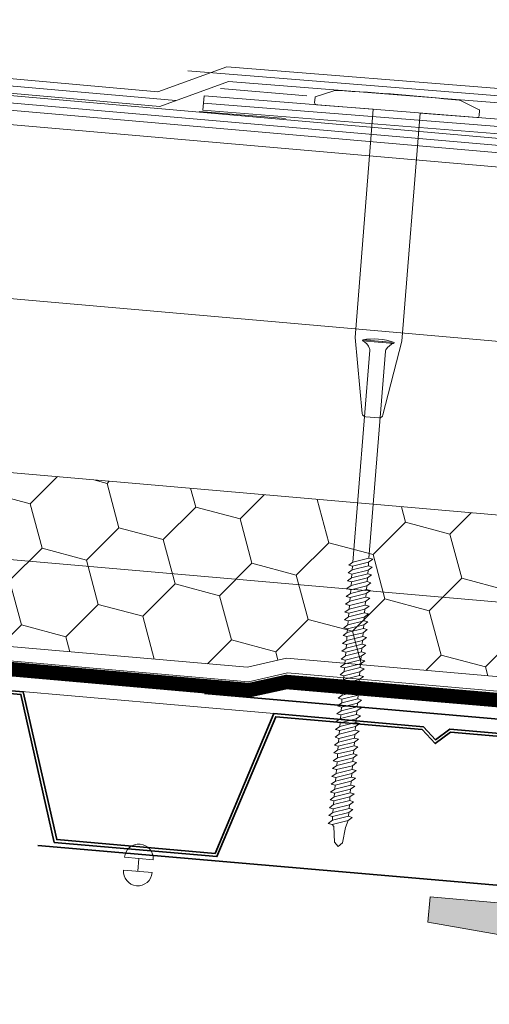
# Model space of a CAD drawing. Header units: millimetres. Extents: x -485339 to 350584, y -1189936 to 0.
# Tile 56 of 256: x -310073 to -309910, y -1058543 to -1058202. Entities that reach past the tile are written whole.
import ezdxf

# ---------------------------------------------------------------- set-up
doc = ezdxf.new("R2010")
doc.units = ezdxf.units.MM
doc.header["$LTSCALE"] = 10
doc.linetypes.add('DASHED', pattern=[19.05, 12.7, -6.35])
doc.linetypes.add('ČÁRKOVANÁ', pattern=[19.05, 12.7, -6.35])
for name, color, linetype, lineweight in [('N_klemp', 220, 'Continuous', 35), ('N_čáry_obrys', 10, 'Continuous', 35), ('N_čáry_plné', 10, 'Continuous', 18), ('N_čáry_pod', 10, 'ČÁRKOVANÁ', 18), ('N_šrary', 10, 'Continuous', 18), ('St_čáry_plné', 250, 'Continuous', 18), ('St_šrafy', 250, 'Continuous', 18)]:
    doc.layers.add(name, color=color, linetype=linetype, lineweight=lineweight)
doc.linetypes.add('IZOLACE', pattern='A,0.0001,-0.1,[134,ltypeshp.shx,S=0.1,R=0,X=-0.1,Y=0],-0.2,[134,ltypeshp.shx,S=0.1,R=180,X=0.1,Y=0],-0.1', length=0.4001)
doc.linetypes.add('LEPENÍ', pattern='A,3.81,[130,LTYPESHP.SHX,S=6.35,R=0,X=0,Y=0],3.81', length=7.62)
doc.linetypes.add('PVC', pattern='A,0,-0.0001,[6,atelier.SHX,S=0.01,R=0,X=0,Y=0],-0.08,[133,LTYPESHP.SHX,S=0.01,R=0,X=-0.01,Y=0],-0.07', length=0.1501)
doc.linetypes.add('TEXTILIE', pattern='A,0,-0.004,[131,LTYPESHP.SHX,S=0.004,R=0,X=-0.004,Y=0],-0.008,[131,LTYPESHP.SHX,S=0.004,R=180,X=0.004,Y=0],-0.004', length=0.016)

# ---------------------------------------------------------------- blocks, each defined once
blk = doc.blocks.new('sss')
at = {"layer": 'N_čáry_plné'}
for p, q in [((-16.66, 191.63), (-21.27, 189.79)), ((-21.33, 188.26), (-21.33, 189.7)), ((-6.33, 187.76), (-20.83, 187.76)), ((-6.33, 187.76), (-6.32, 129.47, 0)), ((5.67, 187.76), (5.66, 129.42, 0)), ((20.17, 187.76), (5.67, 187.76)), ((-2.97, 110.31, 0), (-6.32, 129.47)), ((-4.33, 128.98, 0), (-4.33, 128.73, 0)), ((-4.33, 128.98, 0), (3.67, 128.98, 0)), ((-4.33, 128.73, 0), (-4.08, 128.73, 0)), ((-4.33, 128.73, 0), (3.67, 128.73, 0)), ((1.67, 128.98, 0), (-2.33, 128.98, 0)), ((2.32, 110.31, 0), (5.66, 129.42)), ((3.67, 128.98, 0), (3.67, 128.73, 0)), ((-2.33, 72.33, 0), (-2.33, 126.54, 0)), ((1.67, 73.67, 0), (1.67, 126.54, 0)), ((-1.99, 109.48, 0), (1.33, 109.48, 0)), ((-2.33, 72.33, 0), (1.67, 73.67, 0)), ((1.67, 74.61, 0), (1.67, 73.67, 0)), ((1.67, 73.67, 0), (2.67, 73.47, 0)), ((1.67, 72.61, 0), (2.67, 73.47, 0)), ((-3.33, 71.47, 0), (-2.33, 72.33, 0)), ((-3.33, 71.47, 0), (-2.33, 71.28, 0)), ((-3.33, 69.47, 0), (-2.33, 70.33, 0)), ((-2.33, 71.28, 0), (1.67, 72.61, 0)), ((-2.33, 70.33, 0), (1.67, 71.67, 0)), ((-2.33, 71.28, 0), (-2.33, 70.33, 0)), ((-2.33, 69.28, 0), (1.67, 70.61, 0)), ((1.67, 72.61, 0), (1.67, 71.67, 0)), ((1.67, 71.67, 0), (2.67, 71.47, 0)), ((1.67, 70.61, 0), (2.67, 71.47, 0)), ((1.67, 70.61, 0), (1.67, 69.67, 0)), ((-3.33, 69.47, 0), (-2.33, 69.28, 0)), ((-3.33, 67.47, 0), (-2.33, 68.33, 0)), ((-2.33, 68.33, 0), (1.67, 69.67, 0)), ((-2.33, 69.28, 0), (-2.33, 68.33, 0)), ((-2.33, 67.28, 0), (1.67, 68.61, 0)), ((1.67, 69.67, 0), (2.67, 69.47, 0)), ((1.67, 68.61, 0), (2.67, 69.47, 0)), ((1.67, 68.61, 0), (1.67, 67.67, 0)), ((-3.33, 67.47, 0), (-2.33, 67.28, 0)), ((-3.33, 65.47, 0), (-2.33, 66.33, 0)), ((-3.33, 65.47, 0), (-2.33, 65.28, 0)), ((-2.33, 66.33, 0), (1.67, 67.67, 0)), ((-2.33, 67.28, 0), (-2.33, 66.33, 0)), ((-2.33, 65.28, 0), (1.67, 66.61, 0)), ((-2.33, 64.33, 0), (1.67, 65.67, 0)), ((-2.33, 65.28, 0), (-2.33, 64.33, 0)), ((1.67, 67.67, 0), (2.67, 67.47, 0)), ((1.67, 66.61, 0), (2.67, 67.47, 0)), ((1.67, 66.61, 0), (1.67, 65.67, 0)), ((1.67, 65.67, 0), (2.67, 65.47, 0)), ((1.67, 64.61, 0), (2.67, 65.47, 0)), ((-3.33, 63.47, 0), (-2.33, 64.33, 0)), ((-3.33, 63.47, 0), (-2.33, 63.28, 0)), ((-2.33, 63.28, 0), (1.67, 64.61, 0)), ((-2.33, 62.33, 0), (1.67, 63.67, 0)), ((-2.33, 63.28, 0), (-2.33, 62.33, 0)), ((1.67, 64.61, 0), (1.67, 63.67, 0)), ((1.67, 63.67, 0), (2.67, 63.47, 0)), ((1.67, 62.61, 0), (2.67, 63.47, 0)), ((-3.33, 61.47, 0), (-2.33, 62.33, 0)), ((-3.33, 61.47, 0), (-2.33, 61.28, 0)), ((-3.33, 59.47, 0), (-2.33, 60.33, 0)), ((-2.33, 61.28, 0), (1.67, 62.61, 0)), ((-2.33, 60.33, 0), (1.67, 61.67, 0)), ((-2.33, 61.28, 0), (-2.33, 60.33, 0)), ((-2.33, 59.28, 0), (1.67, 60.61, 0)), ((1.67, 62.61, 0), (1.67, 61.67, 0)), ((1.67, 61.67, 0), (2.67, 61.47, 0)), ((1.67, 60.61, 0), (2.67, 61.47, 0)), ((1.67, 60.61, 0), (1.67, 59.67, 0)), ((-3.33, 59.47, 0), (-2.33, 59.28, 0)), ((-3.33, 57.47, 0), (-2.33, 58.33, 0)), ((-2.33, 58.33, 0), (1.67, 59.67, 0)), ((-2.33, 59.28, 0), (-2.33, 58.33, 0)), ((-2.33, 57.28, 0), (1.67, 58.61, 0)), ((1.67, 59.67, 0), (2.67, 59.47, 0)), ((1.67, 58.61, 0), (2.67, 59.47, 0)), ((1.67, 58.61, 0), (1.67, 57.67, 0)), ((-3.33, 57.47, 0), (-2.33, 57.28, 0)), ((-3.33, 55.47, 0), (-2.33, 56.33, 0)), ((-3.33, 55.47, 0), (-2.33, 55.28, 0)), ((-2.33, 56.33, 0), (1.67, 57.67, 0)), ((-2.33, 57.28, 0), (-2.33, 56.33, 0)), ((-2.33, 55.28, 0), (1.67, 56.61, 0)), ((-2.33, 54.33, 0), (1.67, 55.67, 0)), ((-2.33, 55.28, 0), (-2.33, 54.33, 0)), ((1.67, 57.67, 0), (2.67, 57.47, 0)), ((1.67, 56.61, 0), (2.67, 57.47, 0)), ((1.67, 56.61, 0), (1.67, 55.67, 0)), ((1.67, 55.67, 0), (2.67, 55.47, 0)), ((1.67, 54.61, 0), (2.67, 55.47, 0)), ((-3.33, 53.47, 0), (-2.33, 54.33, 0)), ((-3.33, 53.47, 0), (-2.33, 53.28, 0)), ((-2.33, 53.28, 0), (1.67, 54.61, 0)), ((-2.33, 52.33, 0), (1.67, 53.67, 0)), ((-2.33, 53.28, 0), (-2.33, 52.33, 0)), ((1.67, 54.61, 0), (1.67, 53.67, 0)), ((1.67, 53.67, 0), (2.67, 53.47, 0)), ((1.67, 52.61, 0), (2.67, 53.47, 0)), ((-3.33, 51.47, 0), (-2.33, 52.33, 0)), ((-3.33, 51.47, 0), (-2.33, 51.28, 0)), ((-3.33, 49.47, 0), (-2.33, 50.33, 0)), ((-2.33, 51.28, 0), (1.67, 52.61, 0)), ((-2.33, 50.33, 0), (1.67, 51.67, 0)), ((-2.33, 51.28, 0), (-2.33, 50.33, 0)), ((-2.33, 49.28, 0), (1.67, 50.61, 0)), ((1.67, 52.61, 0), (1.67, 51.67, 0)), ((1.67, 51.67, 0), (2.67, 51.47, 0)), ((1.67, 50.61, 0), (2.67, 51.47, 0)), ((1.67, 50.61, 0), (1.67, 49.67, 0)), ((-3.33, 49.47, 0), (-2.33, 49.28, 0)), ((-3.33, 47.47, 0), (-2.33, 48.33, 0)), ((-2.33, 48.33, 0), (1.67, 49.67, 0)), ((-2.33, 49.28, 0), (-2.33, 48.33, 0)), ((-2.33, 47.28, 0), (1.67, 48.61, 0)), ((1.67, 49.67, 0), (2.67, 49.47, 0)), ((1.67, 48.61, 0), (2.67, 49.47, 0)), ((1.67, 48.61, 0), (1.67, 47.67, 0)), ((-3.33, 47.47, 0), (-2.33, 47.28, 0)), ((-3.33, 45.47, 0), (-2.33, 46.33, 0)), ((-3.33, 45.47, 0), (-2.33, 45.28, 0)), ((-2.33, 46.33, 0), (1.67, 47.67, 0)), ((-2.33, 47.28, 0), (-2.33, 46.33, 0)), ((-2.33, 45.28, 0), (1.67, 46.61, 0)), ((-2.33, 44.33, 0), (1.67, 45.67, 0)), ((-2.33, 45.28, 0), (-2.33, 44.33, 0)), ((1.67, 47.67, 0), (2.67, 47.47, 0)), ((1.67, 46.61, 0), (2.67, 47.47, 0)), ((1.67, 46.61, 0), (1.67, 45.67, 0)), ((1.67, 45.67, 0), (2.67, 45.47, 0)), ((1.67, 44.61, 0), (2.67, 45.47, 0)), ((-3.33, 43.47, 0), (-2.33, 44.33, 0)), ((-3.33, 43.47, 0), (-2.33, 43.28, 0)), ((-2.33, 43.28, 0), (1.67, 44.61, 0)), ((-2.33, 42.33, 0), (1.67, 43.67, 0)), ((-2.33, 43.28, 0), (-2.33, 42.33, 0)), ((1.67, 44.61, 0), (1.67, 43.67, 0)), ((1.67, 43.67, 0), (2.67, 43.47, 0)), ((1.67, 42.61, 0), (2.67, 43.47, 0)), ((-3.33, 41.47, 0), (-2.33, 42.33, 0)), ((-3.33, 41.47, 0), (-2.33, 41.28, 0)), ((-3.33, 39.47, 0), (-2.33, 40.33, 0)), ((-2.33, 41.28, 0), (1.67, 42.61, 0)), ((-2.33, 40.33, 0), (1.67, 41.67, 0)), ((-2.33, 41.28, 0), (-2.33, 40.33, 0)), ((-2.33, 39.28, 0), (1.67, 40.61, 0)), ((1.67, 42.61, 0), (1.67, 41.67, 0)), ((1.67, 41.67, 0), (2.67, 41.47, 0)), ((1.67, 40.61, 0), (2.67, 41.47, 0)), ((1.67, 40.61, 0), (1.67, 39.67, 0)), ((-3.33, 39.47, 0), (-2.33, 39.28, 0)), ((-3.33, 37.47, 0), (-2.33, 38.33, 0)), ((-2.33, 38.33, 0), (1.67, 39.67, 0)), ((-2.33, 39.28, 0), (-2.33, 38.33, 0)), ((-2.33, 37.28, 0), (1.67, 38.61, 0)), ((-2.33, 36.33, 0), (1.67, 37.67, 0)), ((1.67, 39.67, 0), (2.67, 39.47, 0)), ((1.67, 38.61, 0), (2.67, 39.47, 0)), ((1.67, 38.61, 0), (1.67, 37.67, 0)), ((1.67, 37.67, 0), (2.67, 37.47, 0)), ((-3.33, 37.47, 0), (-2.33, 37.28, 0)), ((-3.33, 35.47, 0), (-2.33, 36.33, 0)), ((-3.33, 35.47, 0), (-2.33, 35.28, 0)), ((-2.33, 37.28, 0), (-2.33, 36.33, 0)), ((-2.33, 35.28, 0), (1.67, 36.61, 0)), ((-2.33, 34.33, 0), (1.67, 35.67, 0)), ((-2.33, 35.28, 0), (-2.33, 34.33, 0)), ((1.67, 36.61, 0), (2.67, 37.47, 0)), ((1.67, 36.61, 0), (1.67, 35.67, 0)), ((1.67, 35.67, 0), (2.67, 35.47, 0)), ((1.67, 34.61, 0), (2.67, 35.47, 0)), ((-3.33, 33.47, 0), (-2.33, 34.33, 0)), ((-3.33, 33.47, 0), (-2.33, 33.28, 0)), ((-2.33, 33.28, 0), (1.67, 34.61, 0)), ((-2.33, 32.33, 0), (1.67, 33.67, 0)), ((-2.33, 33.28, 0), (-2.33, 32.33, 0)), ((1.67, 34.61, 0), (1.67, 33.67, 0)), ((1.67, 33.67, 0), (2.67, 33.47, 0)), ((1.67, 32.61, 0), (2.67, 33.47, 0)), ((-3.33, 31.47, 0), (-2.33, 32.33, 0)), ((-3.33, 31.47, 0), (-2.33, 31.28, 0)), ((-3.33, 29.47, 0), (-2.33, 30.33, 0)), ((-2.33, 31.28, 0), (1.67, 32.61, 0)), ((-2.33, 30.33, 0), (1.67, 31.67, 0)), ((-2.33, 31.28, 0), (-2.33, 30.33, 0)), ((-2.33, 29.28, 0), (1.67, 30.61, 0)), ((1.67, 32.61, 0), (1.67, 31.67, 0)), ((1.67, 31.67, 0), (2.67, 31.47, 0)), ((1.67, 30.61, 0), (2.67, 31.47, 0)), ((1.67, 30.61, 0), (1.67, 29.67, 0)), ((-3.33, 29.47, 0), (-2.33, 29.28, 0)), ((-3.33, 27.47, 0), (-2.33, 28.33, 0)), ((-2.33, 28.33, 0), (1.67, 29.67, 0)), ((-2.33, 29.28, 0), (-2.33, 28.33, 0)), ((-2.33, 27.28, 0), (1.67, 28.61, 0)), ((-2.33, 26.33, 0), (1.67, 27.67, 0)), ((1.67, 29.67, 0), (2.67, 29.47, 0)), ((1.67, 28.61, 0), (2.67, 29.47, 0)), ((1.67, 28.61, 0), (1.67, 27.67, 0)), ((1.67, 27.67, 0), (2.67, 27.47, 0)), ((-3.33, 27.47, 0), (-2.33, 27.28, 0)), ((-3.33, 25.47, 0), (-2.33, 26.33, 0)), ((-3.33, 25.47, 0), (-2.33, 25.28, 0)), ((-2.33, 27.28, 0), (-2.33, 26.33, 0)), ((-2.33, 25.28, 0), (1.67, 26.61, 0)), ((-2.33, 24.33, 0), (1.67, 25.67, 0)), ((-2.33, 25.28, 0), (-2.33, 24.33, 0)), ((1.67, 26.61, 0), (2.67, 27.47, 0)), ((1.67, 26.61, 0), (1.67, 25.67, 0)), ((1.67, 25.67, 0), (2.67, 25.47, 0)), ((1.67, 24.61, 0), (2.67, 25.47, 0)), ((-3.33, 23.47, 0), (-2.33, 24.33, 0)), ((-3.33, 23.47, 0), (-2.33, 23.28, 0)), ((-2.33, 23.28, 0), (1.67, 24.61, 0)), ((-2.33, 22.33, 0), (1.67, 23.67, 0)), ((-2.33, 23.28, 0), (-2.33, 22.33, 0)), ((-2.33, 21.28, 0), (1.67, 22.61, 0)), ((1.67, 24.61, 0), (1.67, 23.67, 0)), ((1.67, 23.67, 0), (2.67, 23.47, 0)), ((1.67, 22.61, 0), (2.67, 23.47, 0)), ((1.67, 22.61, 0), (1.67, 21.67, 0)), ((-3.33, 21.47, 0), (-2.33, 22.33, 0)), ((-3.33, 21.47, 0), (-2.33, 21.28, 0)), ((-3.33, 19.47, 0), (-2.33, 20.33, 0)), ((-2.33, 20.33, 0), (1.67, 21.67, 0)), ((-2.33, 21.28, 0), (-2.33, 20.33, 0)), ((-2.33, 19.28, 0), (1.67, 20.61, 0)), ((1.67, 21.67, 0), (2.67, 21.47, 0)), ((1.67, 20.61, 0), (2.67, 21.47, 0)), ((1.67, 20.61, 0), (1.67, 19.67, 0)), ((-3.33, 19.47, 0), (-2.33, 19.28, 0)), ((-3.33, 17.47, 0), (-2.33, 18.33, 0)), ((-2.33, 18.33, 0), (1.67, 19.67, 0)), ((-2.33, 19.28, 0), (-2.33, 18.33, 0)), ((-2.33, 17.28, 0), (1.67, 18.61, 0)), ((-2.33, 16.33, 0), (1.67, 17.67, 0)), ((1.67, 19.67, 0), (2.67, 19.47, 0)), ((1.67, 18.61, 0), (2.67, 19.47, 0)), ((1.67, 18.61, 0), (1.67, 17.67, 0)), ((1.67, 17.67, 0), (2.67, 17.47, 0)), ((-3.33, 17.47, 0), (-2.33, 17.28, 0)), ((-3.33, 15.47, 0), (-2.33, 16.33, 0)), ((-3.33, 15.47, 0), (-2.33, 15.28, 0)), ((-2.33, 17.28, 0), (-2.33, 16.33, 0)), ((-2.33, 15.28, 0), (1.67, 16.61, 0)), ((-2.33, 14.33, 0), (1.67, 15.67, 0)), ((-2.33, 15.28, 0), (-2.33, 14.33, 0)), ((1.67, 16.61, 0), (2.67, 17.47, 0)), ((1.67, 16.61, 0), (1.67, 15.67, 0)), ((1.67, 15.67, 0), (2.67, 15.47, 0)), ((1.67, 14.61, 0), (2.67, 15.47, 0)), ((-3.33, 13.47, 0), (-2.33, 14.33, 0)), ((-3.33, 13.47, 0), (-2.33, 13.28, 0)), ((-2.33, 13.28, 0), (1.67, 14.61, 0)), ((-2.33, 12.33, 0), (1.67, 13.67, 0)), ((-2.33, 13.28, 0), (-2.33, 12.33, 0)), ((-2.33, 11.28, 0), (1.67, 12.61, 0)), ((1.67, 14.61, 0), (1.67, 13.67, 0)), ((1.67, 13.67, 0), (2.67, 13.47, 0)), ((1.67, 12.61, 0), (2.67, 13.47, 0)), ((1.67, 12.61, 0), (1.67, 11.67, 0)), ((-3.33, 11.47, 0), (-2.33, 12.33, 0)), ((-3.33, 11.47, 0), (-2.33, 11.28, 0)), ((-3.33, 9.47, 0), (-2.33, 10.33, 0)), ((-2.33, 10.33, 0), (1.67, 11.67, 0)), ((-2.33, 11.28, 0), (-2.33, 10.33, 0)), ((-2.33, 9.28, 0), (1.67, 10.61, 0)), ((1.67, 11.67, 0), (2.67, 11.47, 0)), ((1.67, 10.61, 0), (2.67, 11.47, 0)), ((1.67, 10.61, 0), (1.67, 9.67, 0)), ((-3.33, 9.47, 0), (-2.33, 9.28, 0)), ((-3.33, 7.47, 0), (-2.33, 8.33, 0)), ((-2.33, 8.33, 0), (1.67, 9.67, 0)), ((-2.33, 9.28, 0), (-2.33, 8.33, 0)), ((-2.33, 7.28, 0), (1.67, 8.61, 0)), ((-2.33, 6.33, 0), (1.67, 7.67, 0)), ((1.67, 9.67, 0), (2.67, 9.47, 0)), ((1.67, 8.61, 0), (2.67, 9.47, 0)), ((1.67, 8.61, 0), (1.67, 7.67, 0)), ((1.67, 7.67, 0), (2.67, 7.47, 0)), ((-3.33, 7.47, 0), (-2.33, 7.28, 0)), ((-3.33, 5.47, 0), (-2.33, 6.33, 0)), ((-3.33, 5.47, 0), (-2.33, 5.28, 0)), ((-2.33, 7.28, 0), (-2.33, 6.33, 0)), ((-2.33, 5.28, 0), (1.67, 6.61, 0)), ((-1.83, 4.78, 0), (-2.33, 5.28, 0)), ((1.17, 4.78, 0), (1.67, 6.61, 0)), ((1.67, 6.61, 0), (2.67, 7.47, 0)), ((-1.83, 4.78, 0), (-1.33, 0.78, 0)), ((1.17, 4.78, 0), (0.67, 0.78, 0)), ((-1.33, 0.78, 0), (-0.33, -0.22, 0)), ((0.67, 0.78, 0), (-0.33, -0.22, 0))]:
    blk.add_line(p, q, dxfattribs=at)
at = {"layer": 'N_čáry_plné', "linetype": 'Continuous', "lineweight": 0}
for p, q in [((16, 191.63), (20.61, 189.79)), ((20.67, 188.26), (20.67, 189.7))]:
    blk.add_line(p, q, dxfattribs=at)
at = {"layer": 'N_čáry_plné'}
for centre, radius, start, end in [((-15.92, 189.78), 2, 91.7508, 111.8014), ((-0.33, -320.11), 512.13, 88.2492, 91.7508), ((-21.23, 189.7), 0.1, 111.8014, 180), ((-20.83, 188.26), 0.5, 180, 270), ((-0.33, 113.23, 0), 16.25, 75.75, 104.25), ((-5.52, 125.54, 0), 3.41, 24.4705, 69.4691), ((4.87, 125.54, 0), 3.41, 110.5309, 155.5295), ((-3.33, 126.54, 0), 1, 0, 24.4705), ((2.67, 126.54, 0), 1, 155.5295, 180), ((-1.99, 110.48, 0), 1, 189.9262, 270), ((1.33, 110.48, 0), 1, 270, 350.0738)]:
    blk.add_arc(centre, radius, start, end, dxfattribs=at)
at = {"layer": 'N_čáry_plné', "linetype": 'Continuous', "lineweight": 0}
for centre, radius, start, end in [((15.25, 189.78), 2, 68.1986, 88.2492), ((20.17, 188.26), 0.5, 270, 0), ((20.57, 189.7), 0.1, 0, 68.1986)]:
    blk.add_arc(centre, radius, start, end, dxfattribs=at)

msp = doc.modelspace()

# ---------------------------------------------------------------- hatches: boundary and pattern name
at = {"layer": 'N_šrary', "lineweight": 0}
h = msp.add_hatch(dxfattribs=at)
h.set_pattern_fill('HONEY', color=253, scale=5, angle=350, style=0)
h.set_pattern_definition([(345, (-313583.206, -1055506.693), (26.559393, 7.116568), [15.875, -31.75]), (105, (-313583.206, -1055506.693), (-19.442825, 19.442825), [15.875, -31.75]), (45, (-313583.206, -1055506.693), (7.116568, 26.559393), [-31.75, 15.875])])
h.paths.add_polyline_path([(-310303.33, -1058369.11), (-309785.94, -1058414.38), (-309796.01, -1058383.39), (-310303.33, -1058338.99)])
h.paths.add_polyline_path([(-310303.33, -1058399.22), (-309993.93, -1058426.3), (-309980.45, -1058423.16), (-309777.32, -1058440.94), (-309785.94, -1058414.38), (-310303.33, -1058369.11)])
at = {"layer": 'St_šrafy'}
h = msp.add_hatch(color=253, dxfattribs=at)
h.dxf.hatch_style = 1
h.paths.add_polyline_path([(-309869.28, -1058511.19), (-309822.19, -1058515.31), (-309822.96, -1058524.1), (-309870.41, -1058524.05), (-309883.59, -1058674.66), (-309885.59, -1058697.57), (-309838.85, -1058705.77), (-309839.62, -1058714.55), (-309948.2, -1058705.05), (-309947.43, -1058696.27), (-309899.98, -1058696.31), (-309897.98, -1058673.4), (-309884.8, -1058522.79), (-309931.54, -1058514.6), (-309930.77, -1058505.81), (-309883.67, -1058509.93)])

# ---------------------------------------------------------------- linework, layer by layer
at = {"layer": 'N_klemp', "ltscale": 2}
msp.add_lwpolyline([(-310066.4, -1058488.04), (-309763.76, -1058514.2), (-309782.86, -1058455.17), (-310008.81, -1058435.34)], dxfattribs=at)
at = {"layer": 'N_čáry_obrys', "linetype": 'Continuous'}
for points in [[(-309805.85, -1058508.21), (-309860.64, -1058503.42), (-309872.22, -1058452.21), (-309923.95, -1058447.69), (-309928.86, -1058451.39), (-309933.05, -1058446.89), (-309984.79, -1058442.36), (-310005.09, -1058490.78), (-310059.88, -1058485.99), (-310071.46, -1058434.78), (-310123.19, -1058430.26), (-310128.1, -1058433.96), (-310132.29, -1058429.46), (-310184.03, -1058424.93), (-310204.32, -1058473.35), (-310259.12, -1058468.55), (-310270.7, -1058417.35), (-310301.86, -1058414.62)], [(-309805.93, -1058509.21), (-309861.45, -1058504.35), (-309873.03, -1058453.15), (-309923.66, -1058448.72), (-309928.98, -1058452.74), (-309933.52, -1058447.85), (-309984.15, -1058443.42), (-310004.45, -1058491.84), (-310060.69, -1058486.92), (-310072.27, -1058435.71), (-310122.9, -1058431.28), (-310128.22, -1058435.31), (-310132.76, -1058430.42), (-310183.39, -1058425.99), (-310203.68, -1058474.41), (-310259.93, -1058469.49), (-310271.51, -1058418.28), (-310301.86, -1058415.63)]]:
    msp.add_lwpolyline(points, dxfattribs=at)
at = {"layer": 'N_čáry_plné', "ltscale": 0.2}
for p, q in [((-310303.33, -1058202.12), (-310024.89, -1058227.1)), ((-310303.33, -1058207.14), (-310024.22, -1058232.18)), ((-310303.33, -1058208.5), (-309774.72, -1058254.75)), ((-310303.33, -1058213.52), (-309773.04, -1058259.92)), ((-310303.33, -1058218.55), (-309771.39, -1058265)), ((-310001.08, -1058218.43), (-310024.89, -1058227.1)), ((-310001.08, -1058218.43), (-309875.93, -1058228.4)), ((-310000.41, -1058223.5), (-309875.26, -1058233.48)), ((-310008.91, -1058228.48), (-309876.83, -1058239)), ((-310009.35, -1058233.46), (-309876.16, -1058244.08)), ((-310303.33, -1058338.99), (-309796.01, -1058383.39)), ((-310303.33, -1058369.11), (-309785.94, -1058414.38)), ((-310303.33, -1058399.22), (-309993.93, -1058426.3)), ((-310303.33, -1058404.24), (-309993.57, -1058431.35)), ((-310303.33, -1058409.26), (-309993.25, -1058436.4))]:
    msp.add_line(p, q, dxfattribs=at)
at = {"layer": 'N_čáry_plné', "linetype": 'PVC', "ltscale": 10}
for p, q in [((-310303.33, -1058204.63), (-310018.66, -1058230.15)), ((-310014.58, -1058219.81), (-309869.71, -1058231.45)), ((-310009.13, -1058230.97), (-309870.61, -1058242.05))]:
    msp.add_line(p, q, dxfattribs=at)
at = {"layer": 'N_čáry_plné', "linetype": 'TEXTILIE', "ltscale": 40}
msp.add_line((-310303.33, -1058211.01), (-309773.88, -1058257.34), dxfattribs=at)
at = {"layer": 'N_čáry_plné', "lineweight": 0, "ltscale": 500}
msp.add_line((-310000.41, -1058223.5), (-310024.22, -1058232.18), dxfattribs=at)
at = {"layer": 'N_čáry_plné', "linetype": 'LEPENÍ', "ltscale": 0.04}
msp.add_line((-309973.36, -1058228.43), (-310003.24, -1058225.94), dxfattribs=at)
at = {"layer": 'N_čáry_plné', "linetype": 'LEPENÍ', "ltscale": 0.02}
msp.add_line((-309980.72, -1058236.38), (-310010.6, -1058233.89), dxfattribs=at)
at = {"layer": 'N_čáry_plné', "linetype": 'IZOLACE', "ltscale": 12}
msp.add_line((-310303.33, -1058278.77), (-309816.16, -1058321.4), dxfattribs=at)
at = {"layer": 'N_čáry_plné', "linetype": 'ByBlock'}
for p, q in [((-310026.47, -1058492.97), (-310036.43, -1058492.1)), ((-310031.84, -1058496.95), (-310031.45, -1058492.53)), ((-310026.86, -1058497.39), (-310036.82, -1058496.51))]:
    msp.add_line(p, q, dxfattribs=at).dxf.unprotected_set("ltscale", 0)
at = {"layer": 'N_čáry_plné', "ltscale": 0.2}
msp.add_lwpolyline([(-310008.91, -1058228.48), (-310009.35, -1058233.46)], dxfattribs=at)
at = {"layer": 'N_čáry_plné'}
msp.add_lwpolyline([(-309984.79, -1058442.36), (-310301.86, -1058414.62)], dxfattribs=at)
at = {"layer": 'N_čáry_plné', "ltscale": 2}
for points in [[(-309993.93, -1058426.3), (-309980.45, -1058423.16)], [(-309980.45, -1058423.16), (-309777.32, -1058440.94)], [(-309993.57, -1058431.35), (-309980.09, -1058428.21)], [(-309980.09, -1058428.21), (-309775.64, -1058446.1)], [(-309980.52, -1058433.19), (-309776.02, -1058451.09)]]:
    msp.add_lwpolyline(points, dxfattribs=at)
at = {"layer": 'N_čáry_plné', "linetype": 'ByBlock'}
for centre, start, end in [((-310031.45, -1058492.53), 355, 175), ((-310031.84, -1058496.95), 175, 355)]:
    msp.add_arc(centre, 5, start, end, dxfattribs=at).dxf.unprotected_set("ltscale", 0)
at = {"layer": 'N_čáry_pod', "linetype": 'DASHED', "ltscale": 0.2, "const_width": 5}
msp.add_lwpolyline([(-310303.33, -1058406.91), (-309993.28, -1058434.22), (-309980.41, -1058431.41), (-309778.48, -1058448.73), (-309758.75, -1058506.69)], dxfattribs=at)
at = {"layer": 'St_čáry_plné'}
msp.add_lwpolyline([(-309883.67, -1058509.93), (-309822.19, -1058515.31), (-309822.96, -1058524.1), (-309870.41, -1058524.05), (-309883.59, -1058674.66), (-309885.59, -1058697.57), (-309838.85, -1058705.77), (-309839.62, -1058714.55), (-309948.2, -1058705.05), (-309947.43, -1058696.27), (-309899.98, -1058696.31), (-309897.98, -1058673.4), (-309884.8, -1058522.79), (-309931.54, -1058514.6), (-309930.77, -1058505.81), (-309869.28, -1058511.19)], dxfattribs=at)
at = {"layer": 'St_šrafy'}
msp.add_lwpolyline([(-309869.28, -1058511.19), (-309822.19, -1058515.31), (-309822.96, -1058524.1), (-309870.41, -1058524.05), (-309883.59, -1058674.66), (-309885.59, -1058697.57), (-309838.85, -1058705.77), (-309839.62, -1058714.55), (-309948.2, -1058705.05), (-309947.43, -1058696.27), (-309899.98, -1058696.31), (-309897.98, -1058673.4), (-309884.8, -1058522.79), (-309931.54, -1058514.6), (-309930.77, -1058505.81), (-309883.67, -1058509.93)], close=True, dxfattribs=at)

# ---------------------------------------------------------------- block references
at = {"layer": 'N_čáry_plné', "linetype": 'ByBlock', "xscale": 1.3585553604, "yscale": 1.3585553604, "zscale": 1.3585553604, "rotation": 355.4535724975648}
msp.add_blockref('sss', (-309962.08, -1058488.11), dxfattribs=at).dxf.unprotected_set("ltscale", 0)

doc.saveas('drawing.dxf')
